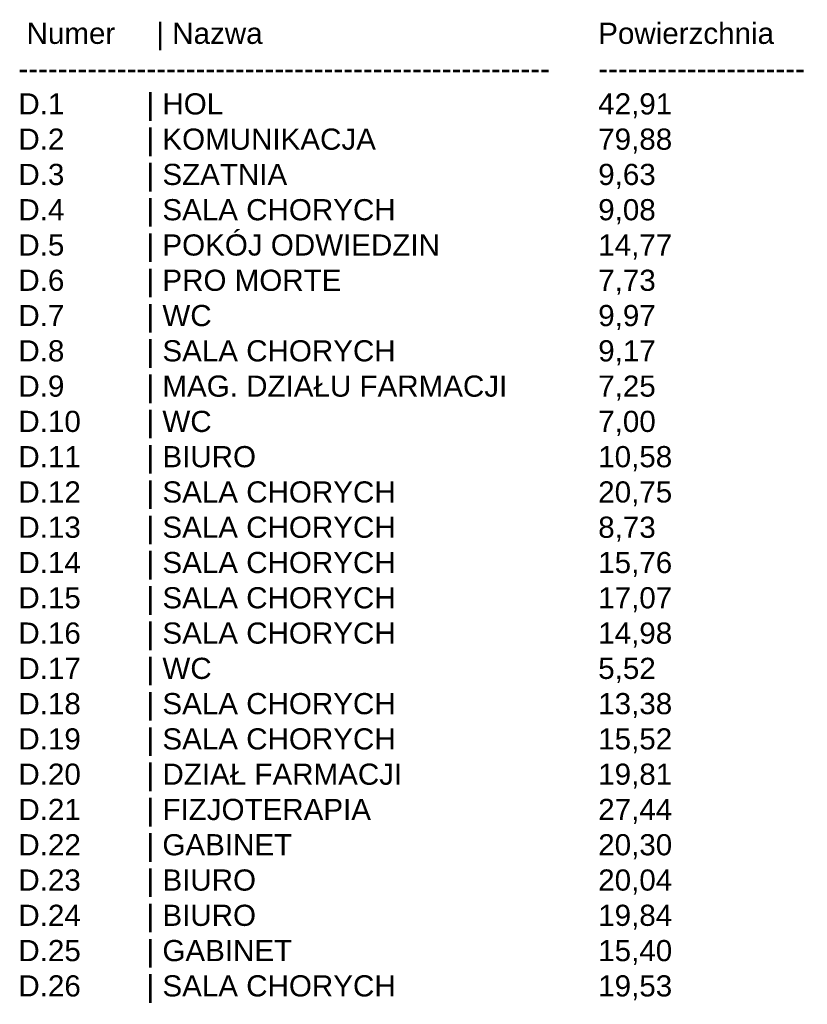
# Model space of a CAD drawing. Header units: millimetres. Extents: x 12683 to 90307, y 30842 to 62253.
# Tile 135 of 152: x 63700 to 64370, y 48752 to 49589. Entities that reach past the tile are written whole.
import ezdxf

# ---------------------------------------------------------------- set-up
doc = ezdxf.new("R2010")
doc.units = ezdxf.units.MM
doc.header["$LTSCALE"] = 0.6
doc.layers.add('zzz_podklady_opisy', color=252, linetype='Continuous', lineweight=15)
doc.styles.add('GENERATED_STYLE_1', font='ARIAL.TTF')

msp = doc.modelspace()

# ---------------------------------------------------------------- texts
at = {"layer": 'zzz_podklady_opisy', "char_height": 18, "attachment_point": 1, "style": 'GENERATED_STYLE_1'}
for s, insert in [(' Numer     | Nazwa                  \\P------------------------------------------------------\\PD.1          | HOL                             \\PD.2          | KOMUNIKACJA                   \\PD.3          | SZATNIA                        \\PD.4          | SALA CHORYCH             \\PD.5          | POKÓJ ODWIEDZIN            \\PD.6          | PRO MORTE                     \\PD.7          | WC                          \\PD.8          | SALA CHORYCH                  \\PD.9          | MAG. DZIAŁU FARMACJI              \\PD.10        | WC                            \\PD.11        | BIURO                        \\PD.12        | SALA CHORYCH                \\PD.13        | SALA CHORYCH                  \\PD.14        | SALA CHORYCH                \\PD.15        | SALA CHORYCH                \\PD.16        | SALA CHORYCH                 \\PD.17        | WC                              \\PD.18        | SALA CHORYCH                  \\PD.19        | SALA CHORYCH                   \\PD.20        | DZIAŁ FARMACJI                        \\PD.21        | FIZJOTERAPIA                  \\PD.22        | GABINET                       \\PD.23        | BIURO                     \\PD.24        | BIURO                         \\PD.25        | GABINET                      \\PD.26        | SALA CHORYCH                   \\P', (63698.64, 49586.53)), ('Powierzchnia \\P---------------------\\P42,91\\P79,88\\P9,63\\P9,08\\P14,77\\P7,73\\P9,97\\P9,17\\P7,25\\P7,00\\P10,58\\P20,75\\P8,73\\P15,76\\P17,07\\P14,98\\P5,52\\P13,38\\P15,52\\P19,81\\P27,44\\P20,30\\P20,04\\P19,84\\P15,40\\P19,53\\P', (64191.81, 49586.53))]:
    msp.add_mtext(s, dxfattribs=dict(at, insert=insert))

doc.saveas('drawing.dxf')
